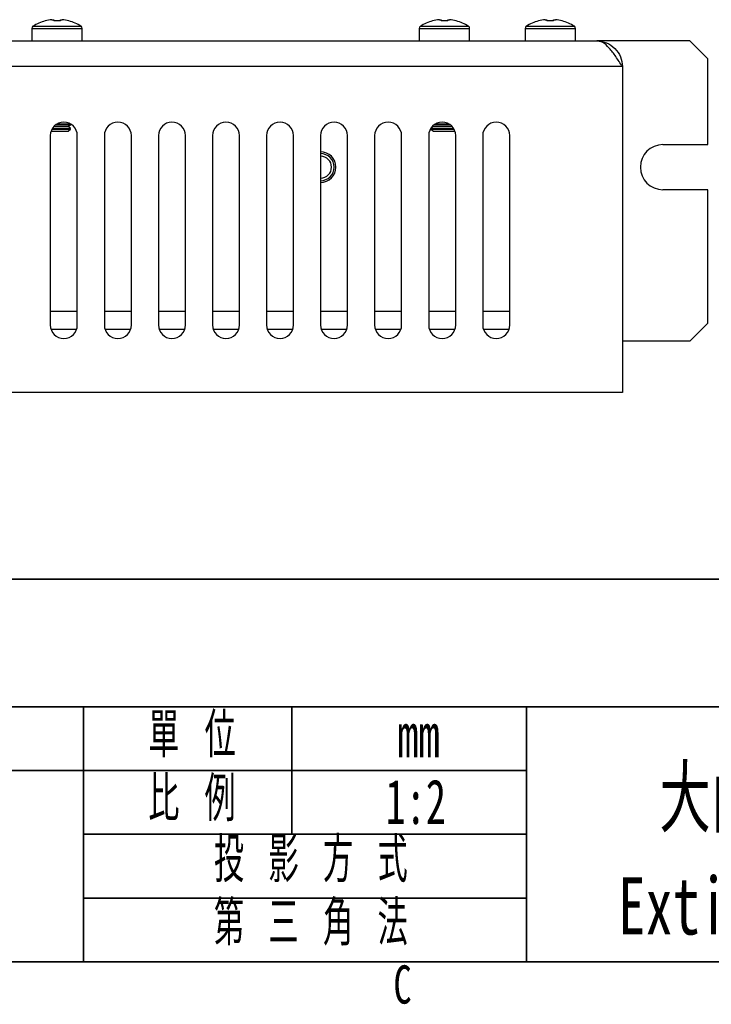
# Model space of a CAD drawing. Header units: millimetres. Extents: x 0 to 297, y 0 to 210.
# Tile 20 of 34: x 152 to 190, y 6 to 61. Entities that reach past the tile are written whole.
import ezdxf

# ---------------------------------------------------------------- set-up
doc = ezdxf.new("R2010")
doc.units = ezdxf.units.MM
doc.layers.add('圖框', color=7, linetype='Continuous', lineweight=35)
doc.layers.add('圖框文字', color=5, linetype='Continuous')
doc.styles.add('SLDTEXTSTYLE0', font='TXT', dxfattribs={"width": 0.7})
doc.styles.add('SLDTEXTSTYLE1', font='TXT', dxfattribs={"width": 0.7, "bigfont": 'bigfont'})
doc.styles.add('SLDTEXTSTYLE2', font='TXT', dxfattribs={"width": 0.614286, "bigfont": 'bigfont'})
doc.styles.add('SLDTEXTSTYLE4', font='TXT', dxfattribs={"width": 0.633333, "bigfont": 'bigfont'})
doc.styles.add('SLDTEXTSTYLE5', font='TXT', dxfattribs={"width": 0.663})

msp = doc.modelspace()

# ---------------------------------------------------------------- linework, layer by layer
at = {"color": 7, "linetype": 'Continuous', "lineweight": 25}
for p, q in [((153.065, 60.656), (153.062, 60.662)), ((153.436, 60.727), (153.533, 60.727)), ((153.533, 60.727), (153.533, 60.656)), ((153.903, 60.656), (153.903, 60.727)), ((153.903, 60.727), (154.001, 60.727)), ((154.375, 60.662), (154.372, 60.656)), ((174.565, 60.656), (174.562, 60.662)), ((174.936, 60.727), (175.033, 60.727)), ((175.033, 60.727), (175.033, 60.656)), ((175.403, 60.656), (175.403, 60.727)), ((175.403, 60.727), (175.501, 60.727)), ((175.875, 60.662), (175.872, 60.656)), ((180.44, 60.656), (180.437, 60.662)), ((180.811, 60.727), (180.908, 60.727)), ((180.908, 60.727), (180.908, 60.656)), ((181.278, 60.656), (181.278, 60.727)), ((181.278, 60.727), (181.376, 60.727)), ((181.75, 60.662), (181.747, 60.656)), ((152.318, 60.248), (152.318, 59.55)), ((155.118, 59.55), (155.118, 60.248)), ((173.818, 60.248), (173.818, 59.55)), ((176.618, 59.55), (176.618, 60.248)), ((179.693, 60.248), (179.693, 59.55)), ((182.493, 59.55), (182.493, 60.248)), ((111.018, 59.55), (183.668, 59.55)), ((188.843, 59.55), (183.668, 59.55)), ((189.843, 58.55), (188.843, 59.55)), ((189.843, 53.8), (189.843, 58.55)), ((185.093, 58.125), (109.593, 58.125)), ((185.093, 58.125), (185.093, 40.05)), ((153.429, 54.648), (154.468, 54.648)), ((153.46, 54.702), (154.468, 54.702)), ((153.534, 54.8), (154.328, 54.8)), ((153.641, 54.898), (154.468, 54.898)), ((153.722, 54.952), (154.464, 54.952)), ((154.328, 54.8), (154.468, 54.898)), ((154.468, 54.702), (154.328, 54.8)), ((154.328, 54.55), (154.468, 54.648)), ((154.468, 54.898), (154.468, 54.95)), ((154.468, 54.648), (154.468, 54.702)), ((174.609, 54.8), (174.468, 54.702)), ((174.468, 54.702), (174.468, 54.648)), ((174.468, 54.702), (175.727, 54.702)), ((174.468, 54.648), (174.609, 54.55)), ((174.468, 54.648), (175.758, 54.648)), ((174.564, 54.831), (174.609, 54.8)), ((174.609, 54.8), (175.652, 54.8)), ((174.641, 54.898), (175.546, 54.898)), ((174.722, 54.952), (175.464, 54.952)), ((153.343, 54.3), (153.343, 43.8)), ((153.386, 54.55), (154.328, 54.55)), ((154.843, 43.8), (154.843, 54.3)), ((156.343, 54.3), (156.343, 43.8)), ((157.843, 43.8), (157.843, 54.3)), ((159.343, 54.3), (159.343, 43.8)), ((160.843, 43.8), (160.843, 54.3)), ((162.343, 54.3), (162.343, 43.8)), ((163.843, 43.8), (163.843, 54.3)), ((165.343, 54.3), (165.343, 43.8)), ((166.843, 43.8), (166.843, 54.3)), ((168.343, 54.3), (168.343, 43.8)), ((169.843, 43.8), (169.843, 54.3)), ((171.343, 54.3), (171.343, 43.8)), ((172.843, 43.8), (172.843, 54.3)), ((174.343, 54.3), (174.343, 43.8)), ((174.609, 54.55), (175.801, 54.55)), ((175.843, 43.8), (175.843, 54.3)), ((177.343, 54.3), (177.343, 43.8)), ((178.843, 43.8), (178.843, 54.3)), ((187.343, 53.8), (189.843, 53.8)), ((189.843, 51.3), (187.343, 51.3)), ((189.843, 43.9), (189.843, 51.3)), ((154.843, 44.55), (153.343, 44.55)), ((157.843, 44.55), (156.343, 44.55)), ((160.843, 44.55), (159.343, 44.55)), ((163.843, 44.55), (162.343, 44.55)), ((166.843, 44.55), (165.343, 44.55)), ((169.843, 44.55), (168.343, 44.55)), ((172.843, 44.55), (171.343, 44.55)), ((175.843, 44.55), (174.343, 44.55)), ((178.843, 44.55), (177.343, 44.55)), ((188.843, 42.9), (189.843, 43.9)), ((154.801, 43.55), (153.386, 43.55)), ((157.801, 43.55), (156.386, 43.55)), ((160.801, 43.55), (159.386, 43.55)), ((163.801, 43.55), (162.386, 43.55)), ((166.801, 43.55), (165.386, 43.55)), ((169.801, 43.55), (168.386, 43.55)), ((172.801, 43.55), (171.386, 43.55)), ((175.801, 43.55), (174.386, 43.55)), ((178.801, 43.55), (177.386, 43.55)), ((188.843, 42.9), (185.093, 42.9)), ((185.093, 40.05), (109.593, 40.05))]:
    msp.add_line(p, q, dxfattribs=at)
at = {"color": 8, "linetype": 'Continuous', "lineweight": 25}
for p, q in [((152.318, 60.248), (153.718, 60.248)), ((152.381, 60.362), (153.718, 60.362)), ((153.718, 60.362), (155.056, 60.362)), ((153.718, 60.248), (155.118, 60.248)), ((173.818, 60.248), (176.618, 60.248)), ((173.881, 60.362), (176.556, 60.362)), ((179.693, 60.248), (181.093, 60.248)), ((179.756, 60.362), (181.093, 60.362)), ((181.093, 60.362), (182.431, 60.362)), ((181.093, 60.248), (182.493, 60.248))]:
    msp.add_line(p, q, dxfattribs=at)
at = {"color": 7, "linetype": 'Continuous', "lineweight": 25}
for centre, radius, start, end in [((153.718, 58.25), 2.5, 105.2193, 122.336), ((153.718, 58.25), 2.493, 96.5034, 105.1879), ((153.718, 57.924), 2.739, 86.1266, 93.8734), ((153.718, 58.25), 2.493, 74.8121, 83.4966), ((153.718, 58.25), 2.5, 57.664, 74.7807), ((175.218, 58.25), 2.5, 105.2193, 122.336), ((175.218, 58.25), 2.493, 96.5034, 105.1879), ((175.218, 57.924), 2.739, 86.1266, 93.8734), ((175.218, 58.25), 2.493, 74.8121, 83.4966), ((175.218, 58.25), 2.5, 57.664, 74.7807), ((181.093, 58.25), 2.5, 105.2193, 122.336), ((181.093, 58.25), 2.493, 96.5034, 105.1879), ((181.093, 57.924), 2.739, 86.1266, 93.8734), ((181.093, 58.25), 2.493, 74.8121, 83.4966), ((181.093, 58.25), 2.5, 57.664, 74.7807), ((152.453, 60.248), 0.135, 122.336, 180), ((154.983, 60.248), 0.135, 0, 57.664), ((173.953, 60.248), 0.135, 122.336, 180), ((176.483, 60.248), 0.135, 0, 57.664), ((179.828, 60.248), 0.135, 122.336, 180), ((182.358, 60.248), 0.135, 0, 57.664), ((154.093, 54.3), 0.75, 0, 180), ((157.093, 54.3), 0.75, 0, 180), ((160.093, 54.3), 0.75, 0, 180), ((163.093, 54.3), 0.75, 0, 180), ((166.093, 54.3), 0.75, 0, 180), ((169.093, 54.3), 0.75, 0, 180), ((172.093, 54.3), 0.75, 0, 180), ((175.093, 54.3), 0.75, 0, 180), ((178.093, 54.3), 0.75, 0, 180), ((187.343, 52.55), 1.25, 90, 270), ((168.343, 52.55), 0.85, 0, 90), ((168.343, 52.55), 0.75, 270, 90), ((168.343, 52.55), 0.75, 270, 90), ((168.343, 52.55), 0.61, 270, 90), ((168.343, 52.55), 0.85, 270, 0), ((154.093, 43.8), 0.75, 180, 0), ((157.093, 43.8), 0.75, 180, 0), ((160.093, 43.8), 0.75, 180, 0), ((163.093, 43.8), 0.75, 180, 0), ((166.093, 43.8), 0.75, 180, 0), ((169.093, 43.8), 0.75, 180, 0), ((172.093, 43.8), 0.75, 180, 0), ((175.093, 43.8), 0.75, 180, 0), ((178.093, 43.8), 0.75, 180, 0)]:
    msp.add_arc(centre, radius, start, end, dxfattribs=at)
msp.add_open_spline([(185.093, 58.125), (184.972, 58.315), (184.73, 58.696), (184.367, 59.173), (184.013, 59.491), (183.78, 59.531), (183.668, 59.55)], degree=3, knots=[0, 0, 0, 0, 0.254659, 0.509551, 0.764444, 1, 1, 1, 1], dxfattribs=at)
msp.add_open_spline([(183.668, 59.55), (183.855, 59.529), (184.229, 59.486), (184.7, 59.156), (185.029, 58.685), (185.072, 58.312), (185.093, 58.125)], degree=3, dxfattribs=at)
at = {"layer": '圖框'}
for p, q in [((290.626, 29.699), (7.778, 29.699)), ((290.626, 22.628), (83.187, 22.628)), ((155.187, 22.628), (155.187, 8.485)), ((166.745, 22.628), (166.745, 15.557)), ((179.77, 22.628), (179.77, 8.485)), ((179.77, 19.092), (83.187, 19.092)), ((179.77, 15.557), (155.187, 15.557)), ((155.187, 12.021), (179.77, 12.021)), ((290.626, 8.485), (7.778, 8.485))]:
    msp.add_line(p, q, dxfattribs=at)

# ---------------------------------------------------------------- texts
at = {"layer": '圖框文字', "attachment_point": 2}
for s, insert, char_height, style in [('單 位', (161.207, 22.294), 2.4749, 'SLDTEXTSTYLE4'), ('mm', (173.774, 22.294), 2.4749, 'SLDTEXTSTYLE0'), ('大內實業有限公司', (198.554, 19.355), 3.7042, 'SLDTEXTSTYLE1'), ('比 例', (161.207, 18.76), 2.4749, 'SLDTEXTSTYLE4'), ('1:2', (173.628, 18.602), 2.4749, 'SLDTEXTSTYLE5'), ('投 影 方 式', (167.801, 15.379), 2.4749, 'SLDTEXTSTYLE2'), ('Extion Co., Ltd.', (196.956, 13.175), 3.175, 'SLDTEXTSTYLE0'), ('第 三 角 法', (167.801, 11.87), 2.4749, 'SLDTEXTSTYLE2'), ('C', (172.891, 8.288), 2.121, 'SLDTEXTSTYLE0')]:
    msp.add_mtext(s, dxfattribs=dict(at, insert=insert, char_height=char_height, style=style))

doc.saveas('drawing.dxf')
